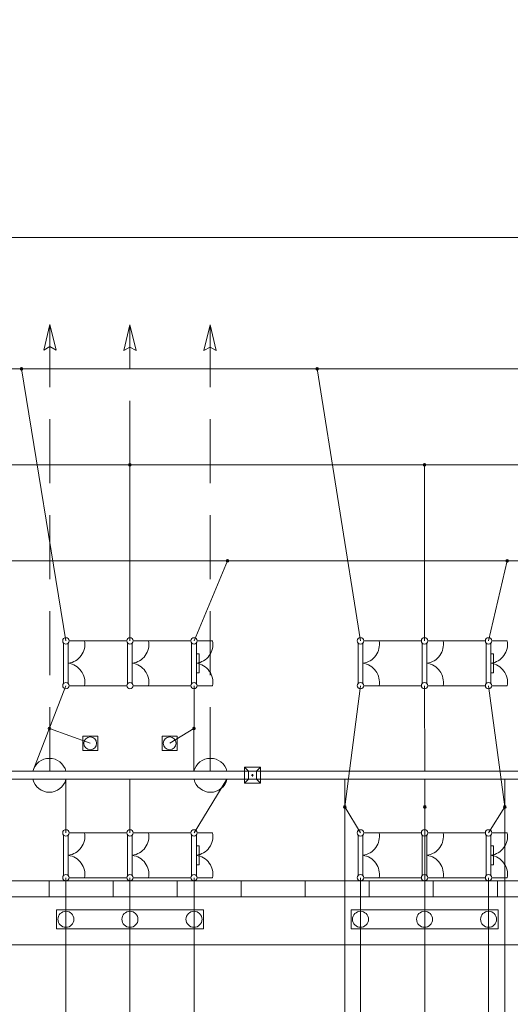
# Model space of a CAD drawing. Header units: millimetres. Extents: x 0 to 420, y 0 to 297.
# Tile 11 of 16: x 84 to 114, y 235 to 297. Entities that reach past the tile are written whole.
import ezdxf

# ---------------------------------------------------------------- set-up
doc = ezdxf.new("R2010")
doc.units = ezdxf.units.MM
for name, pattern in [('K5LT_BASIC', [0]), ('K5LT_DASHED', [6, 4, -2]), ('K5LT_THIN', [0]), ('K5LT_THIN_INCLUDED_TO_HATCHING', [0])]:
    doc.linetypes.add(name, pattern=pattern)
doc.layers.add('лотки', color=7, linetype='Continuous')
doc.layers.add('ошиновка 110', color=2, linetype='Continuous', true_color=0xffff00)

# ---------------------------------------------------------------- blocks, each defined once
blk = doc.blocks.new('U11')
at = {"color": 4, "linetype": 'K5LT_THIN', "lineweight": 9, "true_color": 0x00ffff}
for p, q in [((85.868, 240.18), (85.868, 241.38)), ((85.868, 241.38), (95.05, 241.38)), ((95.05, 241.38), (95.05, 240.18)), ((95.05, 240.18), (85.868, 240.18))]:
    blk.add_line(p, q, dxfattribs=at)
blk = doc.blocks.new('U12')
at = {"color": 4, "linetype": 'K5LT_THIN', "lineweight": 9, "true_color": 0x00ffff}
for p, q in [((104.268, 240.18), (104.268, 241.38)), ((104.268, 241.38), (113.45, 241.38)), ((113.45, 241.38), (113.45, 240.18)), ((113.45, 240.18), (104.268, 240.18))]:
    blk.add_line(p, q, dxfattribs=at)
blk = doc.blocks.new('U17')
at = {"color": 4, "linetype": 'K5LT_THIN', "lineweight": 9, "true_color": 0x00ffff}
for p, q in [((92.464, 251.337), (92.464, 252.232)), ((92.464, 252.232), (93.397, 252.232)), ((93.397, 252.232), (93.397, 251.337)), ((93.397, 251.337), (92.464, 251.337))]:
    blk.add_line(p, q, dxfattribs=at)
blk = doc.blocks.new('U18')
at = {"color": 4, "linetype": 'K5LT_THIN', "lineweight": 9, "true_color": 0x00ffff}
for p, q in [((87.5, 251.337), (87.5, 252.232)), ((87.5, 252.232), (88.433, 252.232)), ((88.433, 252.232), (88.433, 251.337)), ((88.433, 251.337), (87.5, 251.337))]:
    blk.add_line(p, q, dxfattribs=at)
blk = doc.blocks.new('U33')
at = {"layer": 'лотки', "color": 4, "linetype": 'K5LT_THIN', "lineweight": 9, "true_color": 0x00ffff}
for p, q in [((201.395, 243.181), (45.395, 243.181)), ((45.395, 242.181), (201.395, 242.181))]:
    blk.add_line(p, q, dxfattribs=at)
blk = doc.blocks.new('U36')
at = {"color": 7, "linetype": 'K5LT_THIN_INCLUDED_TO_HATCHING', "lineweight": 9, "true_color": 0xffffff}
blk.add_line((121.002, 283.387), (22.587, 283.387), dxfattribs=at)
blk = doc.blocks.new('U58')
at = {"color": 4, "linetype": 'K5LT_THIN', "lineweight": 9, "true_color": 0x00ffff}
for p, q in [((90.295, 258.052), (90.295, 255.51)), ((90.595, 255.516), (90.595, 258.045)), ((90.648, 258.181), (91.612, 258.181)), ((90.648, 255.381), (91.612, 255.381))]:
    blk.add_line(p, q, dxfattribs=at)
for centre, radius, start, end in [((90.448, 258.181), 0.2, 0, 180), ((90.448, 258.181), 0.2, 180, 0), ((90.431, 257.969), 1.2, 277.85501, 10.15125), ((90.431, 255.592), 1.2, 349.86716, 82.14499), ((90.448, 255.381), 0.2, 0, 180), ((90.448, 255.381), 0.2, 180, 0)]:
    blk.add_arc(centre, radius, start, end, dxfattribs=at)
blk = doc.blocks.new('U59')
at = {"color": 4, "linetype": 'K5LT_THIN', "lineweight": 9, "true_color": 0x00ffff}
for p, q in [((94.295, 258.052), (94.295, 255.51)), ((94.595, 255.516), (94.595, 258.045)), ((94.648, 258.181), (95.612, 258.181)), ((94.595, 257.38), (94.765, 257.38)), ((94.765, 257.38), (94.765, 256.18)), ((94.765, 256.18), (94.595, 256.18)), ((94.648, 255.381), (95.612, 255.381))]:
    blk.add_line(p, q, dxfattribs=at)
for centre, radius, start, end in [((94.448, 258.181), 0.2, 0, 180), ((94.448, 258.181), 0.2, 180, 0), ((94.431, 257.969), 1.2, 277.85501, 10.15125), ((94.431, 255.592), 1.2, 349.86716, 82.14499), ((94.448, 255.381), 0.2, 0, 180), ((94.448, 255.381), 0.2, 180, 0)]:
    blk.add_arc(centre, radius, start, end, dxfattribs=at)
blk = doc.blocks.new('U60')
at = {"color": 4, "linetype": 'K5LT_THIN', "lineweight": 9, "true_color": 0x00ffff}
for p, q in [((86.295, 258.052), (86.295, 255.51)), ((86.595, 255.516), (86.595, 258.045)), ((86.648, 258.181), (87.612, 258.181)), ((86.648, 255.381), (87.612, 255.381))]:
    blk.add_line(p, q, dxfattribs=at)
for centre, radius, start, end in [((86.448, 258.181), 0.2, 0, 180), ((86.448, 258.181), 0.2, 180, 0), ((86.431, 257.969), 1.2, 277.85501, 10.15125), ((86.431, 255.592), 1.2, 349.86716, 82.14499), ((86.448, 255.381), 0.2, 0, 180), ((86.448, 255.381), 0.2, 180, 0)]:
    blk.add_arc(centre, radius, start, end, dxfattribs=at)
blk = doc.blocks.new('U61')
at = {"color": 4, "linetype": 'K5LT_THIN', "lineweight": 9, "true_color": 0x00ffff}
for p, q in [((90.648, 246.181), (91.612, 246.181)), ((90.295, 246.052), (90.295, 243.509)), ((90.595, 243.516), (90.595, 246.045)), ((90.648, 243.381), (91.612, 243.381))]:
    blk.add_line(p, q, dxfattribs=at)
for centre, radius, start, end in [((90.448, 246.181), 0.2, 0, 180), ((90.448, 246.181), 0.2, 180, 0), ((90.431, 245.969), 1.2, 277.85501, 10.15125), ((90.431, 243.592), 1.2, 349.86716, 82.14499), ((90.448, 243.381), 0.2, 0, 180), ((90.448, 243.381), 0.2, 180, 0)]:
    blk.add_arc(centre, radius, start, end, dxfattribs=at)
blk = doc.blocks.new('U62')
at = {"color": 4, "linetype": 'K5LT_THIN', "lineweight": 9, "true_color": 0x00ffff}
for p, q in [((94.648, 246.181), (95.612, 246.181)), ((94.295, 246.052), (94.295, 243.509)), ((94.595, 243.516), (94.595, 246.045)), ((94.595, 245.38), (94.765, 245.38)), ((94.765, 245.38), (94.765, 244.18)), ((94.765, 244.18), (94.595, 244.18)), ((94.648, 243.381), (95.612, 243.381))]:
    blk.add_line(p, q, dxfattribs=at)
for centre, radius, start, end in [((94.448, 246.181), 0.2, 0, 180), ((94.448, 246.181), 0.2, 180, 0), ((94.431, 245.969), 1.2, 277.85501, 10.15125), ((94.431, 243.592), 1.2, 349.86716, 82.14499), ((94.448, 243.381), 0.2, 0, 180), ((94.448, 243.381), 0.2, 180, 0)]:
    blk.add_arc(centre, radius, start, end, dxfattribs=at)
blk = doc.blocks.new('U63')
at = {"color": 4, "linetype": 'K5LT_THIN', "lineweight": 9, "true_color": 0x00ffff}
for p, q in [((86.648, 246.181), (87.612, 246.181)), ((86.295, 246.052), (86.295, 243.509)), ((86.595, 243.516), (86.595, 246.045)), ((86.648, 243.381), (87.612, 243.381))]:
    blk.add_line(p, q, dxfattribs=at)
for centre, radius, start, end in [((86.448, 246.181), 0.2, 0, 180), ((86.448, 246.181), 0.2, 180, 0), ((86.431, 245.969), 1.2, 277.85501, 10.15125), ((86.431, 243.592), 1.2, 349.86716, 82.14499), ((86.448, 243.381), 0.2, 0, 180), ((86.448, 243.381), 0.2, 180, 0)]:
    blk.add_arc(centre, radius, start, end, dxfattribs=at)
blk = doc.blocks.new('U64')
at = {"color": 4, "linetype": 'K5LT_THIN', "lineweight": 9, "true_color": 0x00ffff}
for p, q in [((108.694, 258.052), (108.694, 255.51)), ((108.994, 255.516), (108.994, 258.045)), ((109.047, 258.181), (110.012, 258.181)), ((109.047, 255.381), (110.012, 255.381))]:
    blk.add_line(p, q, dxfattribs=at)
for centre, radius, start, end in [((108.847, 258.181), 0.2, 0, 180), ((108.847, 258.181), 0.2, 180, 0), ((108.83, 257.969), 1.2, 277.85501, 10.15125), ((108.83, 255.592), 1.2, 349.86716, 82.14499), ((108.847, 255.381), 0.2, 0, 180), ((108.847, 255.381), 0.2, 180, 0)]:
    blk.add_arc(centre, radius, start, end, dxfattribs=at)
blk = doc.blocks.new('U65')
at = {"color": 4, "linetype": 'K5LT_THIN', "lineweight": 9, "true_color": 0x00ffff}
for p, q in [((112.694, 258.052), (112.694, 255.51)), ((112.994, 255.516), (112.994, 258.045)), ((113.047, 258.181), (114.012, 258.181)), ((112.994, 257.38), (113.164, 257.38)), ((113.164, 257.38), (113.164, 256.18)), ((113.164, 256.18), (112.994, 256.18)), ((113.047, 255.381), (114.012, 255.381))]:
    blk.add_line(p, q, dxfattribs=at)
for centre, radius, start, end in [((112.847, 258.181), 0.2, 0, 180), ((112.847, 258.181), 0.2, 180, 0), ((112.83, 257.969), 1.2, 277.85501, 10.15125), ((112.83, 255.592), 1.2, 349.86716, 82.14499), ((112.847, 255.381), 0.2, 0, 180), ((112.847, 255.381), 0.2, 180, 0)]:
    blk.add_arc(centre, radius, start, end, dxfattribs=at)
blk = doc.blocks.new('U66')
at = {"color": 4, "linetype": 'K5LT_THIN', "lineweight": 9, "true_color": 0x00ffff}
for p, q in [((104.694, 258.052), (104.694, 255.51)), ((104.994, 255.516), (104.994, 258.045)), ((105.047, 258.181), (106.012, 258.181)), ((105.047, 255.381), (106.012, 255.381))]:
    blk.add_line(p, q, dxfattribs=at)
for centre, radius, start, end in [((104.847, 258.181), 0.2, 0, 180), ((104.847, 258.181), 0.2, 180, 0), ((104.83, 257.969), 1.2, 277.85501, 10.15125), ((104.83, 255.592), 1.2, 349.86716, 82.14499), ((104.847, 255.381), 0.2, 0, 180), ((104.847, 255.381), 0.2, 180, 0)]:
    blk.add_arc(centre, radius, start, end, dxfattribs=at)
blk = doc.blocks.new('U67')
at = {"color": 4, "linetype": 'K5LT_THIN', "lineweight": 9, "true_color": 0x00ffff}
for p, q in [((109.047, 246.181), (110.012, 246.181)), ((108.694, 246.052), (108.694, 243.509)), ((108.994, 243.516), (108.994, 246.045)), ((109.047, 243.381), (110.012, 243.381))]:
    blk.add_line(p, q, dxfattribs=at)
for centre, radius, start, end in [((108.847, 246.181), 0.2, 0, 180), ((108.847, 246.181), 0.2, 180, 0), ((108.83, 245.969), 1.2, 277.85501, 10.15125), ((108.83, 243.592), 1.2, 349.86716, 82.14499), ((108.847, 243.381), 0.2, 0, 180), ((108.847, 243.381), 0.2, 180, 0)]:
    blk.add_arc(centre, radius, start, end, dxfattribs=at)
blk = doc.blocks.new('U68')
at = {"color": 4, "linetype": 'K5LT_THIN', "lineweight": 9, "true_color": 0x00ffff}
for p, q in [((113.047, 246.181), (114.012, 246.181)), ((112.694, 246.052), (112.694, 243.509)), ((112.994, 243.516), (112.994, 246.045)), ((112.994, 245.38), (113.164, 245.38)), ((113.164, 245.38), (113.164, 244.18)), ((113.164, 244.18), (112.994, 244.18)), ((113.047, 243.381), (114.012, 243.381))]:
    blk.add_line(p, q, dxfattribs=at)
for centre, radius, start, end in [((112.847, 246.181), 0.2, 0, 180), ((112.847, 246.181), 0.2, 180, 0), ((112.83, 245.969), 1.2, 277.85501, 10.15125), ((112.83, 243.592), 1.2, 349.86716, 82.14499), ((112.847, 243.381), 0.2, 0, 180), ((112.847, 243.381), 0.2, 180, 0)]:
    blk.add_arc(centre, radius, start, end, dxfattribs=at)
blk = doc.blocks.new('U69')
at = {"color": 4, "linetype": 'K5LT_THIN', "lineweight": 9, "true_color": 0x00ffff}
for p, q in [((105.047, 246.181), (106.012, 246.181)), ((104.694, 246.052), (104.694, 243.509)), ((104.994, 243.516), (104.994, 246.045)), ((105.047, 243.381), (106.012, 243.381))]:
    blk.add_line(p, q, dxfattribs=at)
for centre, radius, start, end in [((104.847, 246.181), 0.2, 0, 180), ((104.847, 246.181), 0.2, 180, 0), ((104.83, 245.969), 1.2, 277.85501, 10.15125), ((104.83, 243.592), 1.2, 349.86716, 82.14499), ((104.847, 243.381), 0.2, 0, 180), ((104.847, 243.381), 0.2, 180, 0)]:
    blk.add_arc(centre, radius, start, end, dxfattribs=at)

msp = doc.modelspace()

# ---------------------------------------------------------------- linework, layer by layer
at = {"color": 4, "linetype": 'K5LT_THIN', "lineweight": 9, "true_color": 0x00ffff}
for p, q in [((87.611954, 258.180664), (90.247709, 258.180664)), ((91.611954, 258.180664), (94.247709, 258.180664)), ((106.011636, 258.180664), (108.647391, 258.180664)), ((110.011636, 258.180664), (112.647391, 258.180664)), ((87.612022, 255.380664), (90.247709, 255.380664)), ((91.612022, 255.380664), (94.247709, 255.380664)), ((106.011704, 255.380664), (108.647391, 255.380664)), ((110.011704, 255.380664), (112.647391, 255.380664)), ((97.847391, 250.030522), (79.847391, 250.030522)), ((97.847391, 250.030522), (97.597391, 250.280522)), ((98.597391, 250.280522), (97.597391, 250.280522)), ((97.597391, 250.280522), (97.597391, 250.030522)), ((97.847391, 250.030522), (97.597391, 250.280522)), ((97.847391, 250.030522), (97.597391, 250.280522)), ((98.597391, 250.280522), (97.597391, 250.280522)), ((97.597391, 250.280522), (97.597391, 249.780522)), ((98.597391, 250.280522), (97.597391, 250.280522)), ((97.597391, 250.280522), (97.597391, 250.030522)), ((98.347391, 250.030522), (97.847391, 250.030522)), ((97.847391, 250.030522), (97.847391, 249.530522)), ((115.847391, 250.030522), (97.847391, 250.030522)), ((98.347391, 250.030522), (97.847391, 250.030522)), ((97.847391, 250.030522), (97.847391, 249.530522)), ((98.347391, 250.030522), (97.847391, 250.030522)), ((97.847391, 250.030522), (97.847391, 249.530522)), ((98.097391, 249.850522), (98.097391, 249.710522)), ((98.097391, 249.850522), (98.097391, 249.710522)), ((98.097391, 249.850522), (98.097391, 249.710522)), ((98.347391, 250.030522), (98.597391, 250.280522)), ((98.347391, 250.030522), (98.597391, 250.280522)), ((98.347391, 250.030522), (98.597391, 250.280522)), ((98.347391, 249.530522), (98.347391, 250.030522)), ((98.347391, 249.530522), (98.347391, 250.030522)), ((98.347391, 249.530522), (98.347391, 250.030522)), ((98.597391, 249.280522), (98.597391, 250.280522)), ((98.597391, 250.030522), (98.597391, 250.280522)), ((98.597391, 249.280522), (98.597391, 250.280522)), ((79.847391, 249.530522), (97.847391, 249.530522)), ((97.597391, 249.780522), (97.597391, 249.280522)), ((97.847391, 249.530522), (97.597391, 249.280522)), ((97.597391, 249.530522), (97.597391, 249.280522)), ((97.847391, 249.530522), (97.597391, 249.280522)), ((97.847391, 249.530522), (97.597391, 249.280522)), ((97.597391, 249.530522), (97.597391, 249.280522)), ((97.597391, 249.280522), (98.597391, 249.280522)), ((97.597391, 249.280522), (98.597391, 249.280522)), ((97.597391, 249.280522), (98.597391, 249.280522)), ((97.847391, 249.530522), (98.347391, 249.530522)), ((97.847391, 249.530522), (115.847391, 249.530522)), ((97.847391, 249.530522), (98.347391, 249.530522)), ((97.847391, 249.530522), (98.347391, 249.530522)), ((98.167391, 249.780522), (98.027391, 249.780522)), ((98.167391, 249.780522), (98.027391, 249.780522)), ((98.167391, 249.780522), (98.027391, 249.780522)), ((98.347391, 249.530522), (98.597391, 249.280522)), ((98.347391, 249.530522), (98.597391, 249.280522)), ((98.347391, 249.530522), (98.597391, 249.280522)), ((98.597391, 249.280522), (98.597391, 249.530522)), ((87.611954, 246.180617), (90.247709, 246.180617)), ((91.611954, 246.180617), (94.247709, 246.180617)), ((106.011636, 246.180617), (108.647391, 246.180617)), ((110.011636, 246.180617), (112.647391, 246.180617)), ((87.612022, 243.380617), (90.247709, 243.380617)), ((91.612022, 243.380617), (94.247709, 243.380617)), ((106.011704, 243.380617), (108.647391, 243.380617)), ((110.011704, 243.380617), (112.647391, 243.380617)), ((227.838798, 239.180522), (23.008824, 239.180522))]:
    msp.add_line(p, q, dxfattribs=at)
at = {"color": 3, "linetype": 'K5LT_BASIC', "lineweight": 35, "true_color": 0x00ff00}
for centre in [(83.673204, 275.180522), (102.144313, 275.180522), (90.447709, 269.180522), (108.847391, 269.180522), (96.539767, 263.180522), (114.011636, 263.180522), (85.417612, 252.705593), (94.447197, 252.705593), (103.864361, 247.799927), (108.864361, 247.799927), (113.864361, 247.799927)]:
    msp.add_circle(centre, 0.062, dxfattribs=at)
at = {"color": 4, "linetype": 'K5LT_THIN', "lineweight": 9, "true_color": 0x00ffff}
for centre, radius in [((87.965586, 251.780522), 0.4), ((92.929831, 251.780522), 0.4), ((86.447709, 240.780474), 0.5), ((90.447709, 240.780474), 0.5), ((94.447709, 240.780474), 0.5), ((104.847391, 240.780474), 0.5), ((108.847391, 240.780474), 0.5), ((112.847391, 240.780474), 0.5)]:
    msp.add_circle(centre, radius, dxfattribs=at)
for centre, start, end in [((85.417612, 249.780522), 13.64167703, 166.35832297), ((95.476782, 249.780522), 13.64167703, 166.35832297), ((85.417612, 249.780522), 193.64167703, 346.35832297), ((95.476782, 249.780522), 193.87434192, 346.35832297)]:
    msp.add_arc(centre, 1.06, start, end, dxfattribs=at)
at = {"layer": 'лотки', "color": 4, "linetype": 'K5LT_THIN', "lineweight": 9, "true_color": 0x00ffff}
for p, q in [((85.395052, 242.180617), (85.395052, 243.180617)), ((85.395052, 242.180617), (85.395052, 243.180617)), ((89.395052, 242.180617), (89.395052, 243.180617)), ((93.395052, 242.180617), (93.395052, 243.180617)), ((93.395052, 242.180617), (93.395052, 243.180617)), ((97.395052, 242.180617), (97.395052, 243.180617)), ((101.395052, 242.180617), (101.395052, 243.180617)), ((101.395052, 242.180617), (101.395052, 243.180617)), ((105.395052, 242.180617), (105.395052, 243.180617)), ((109.395052, 242.180617), (109.395052, 243.180617)), ((109.395052, 242.180617), (109.395052, 243.180617)), ((113.395052, 242.180617), (113.395052, 243.180617))]:
    msp.add_line(p, q, dxfattribs=at)
at = {"layer": 'ошиновка 110', "color": 4, "linetype": 'K5LT_THIN', "lineweight": 9, "true_color": 0x00ffff}
for p, q in [((85.447709, 277.95653), (85.065444, 276.35246)), ((85.447709, 277.95653), (85.829974, 276.35246)), ((90.447709, 277.931062), (90.065444, 276.326991)), ((90.447709, 277.931062), (90.829974, 276.326991)), ((95.447709, 277.931062), (95.065444, 276.326991)), ((95.447709, 277.931062), (95.829974, 276.326991)), ((85.065444, 276.35246), (85.447709, 276.569056)), ((85.829974, 276.35246), (85.447709, 276.569056)), ((90.065444, 276.326991), (90.447709, 276.543588)), ((90.829974, 276.326991), (90.447709, 276.543588)), ((95.065444, 276.326991), (95.447709, 276.543588)), ((95.829974, 276.326991), (95.447709, 276.543588)), ((205.797391, 275.180522), (26.397391, 275.180522)), ((86.447709, 258.180664), (83.673204, 275.180522)), ((104.847391, 258.180664), (102.144313, 275.180522)), ((115.797391, 269.180522), (80.397391, 269.180522)), ((90.447709, 258.180664), (90.447709, 269.180522)), ((108.847391, 258.180664), (108.847391, 269.180522)), ((26.397391, 263.180522), (205.797391, 263.180522)), ((94.447709, 258.180664), (96.539767, 263.180522)), ((112.847391, 258.180664), (114.011636, 263.180522)), ((86.447709, 255.380664), (84.387515, 250.030522)), ((94.447709, 255.380664), (94.446685, 250.030522)), ((103.864361, 247.799927), (104.847391, 255.380664)), ((108.864361, 250.030522), (108.847391, 255.380664)), ((113.864361, 247.799927), (112.847391, 255.380664)), ((87.965586, 251.780522), (85.417612, 252.705593)), ((92.929831, 251.780522), (94.447197, 252.705593)), ((86.447709, 249.530522), (86.447709, 246.180617)), ((90.447709, 249.526341), (90.447709, 246.180617)), ((96.506879, 249.530522), (94.447709, 246.180617)), ((103.864361, 198.180522), (103.864361, 249.530522)), ((108.864361, 249.530522), (108.864361, 198.180522)), ((113.864361, 198.180522), (113.864361, 249.530522)), ((104.847391, 246.180617), (103.864361, 247.799927)), ((112.847391, 246.180617), (113.864361, 247.799927)), ((86.447709, 243.380617), (86.447709, 240.780474)), ((90.447709, 243.380617), (90.447709, 240.780474)), ((94.447709, 243.380617), (94.447709, 240.780474)), ((104.847391, 243.380617), (104.847391, 240.780474)), ((112.847391, 243.380617), (112.847391, 240.780474)), ((86.447709, 240.780474), (86.447709, 226.027694)), ((90.447709, 240.780474), (90.447709, 226.027936)), ((94.447709, 240.780474), (94.447709, 226.028163)), ((104.847391, 240.780474), (104.847391, 226.027964)), ((112.847391, 240.780474), (112.847391, 226.028418))]:
    msp.add_line(p, q, dxfattribs=at)
at = {"layer": 'ошиновка 110', "color": 4, "linetype": 'K5LT_DASHED', "lineweight": 9, "true_color": 0x00ffff}
for p, q in [((85.447709, 250.030522), (85.447709, 277.95653)), ((90.447709, 269.180522), (90.447709, 277.931062)), ((95.447709, 250.030522), (95.447709, 277.931062))]:
    msp.add_line(p, q, dxfattribs=at)

# ---------------------------------------------------------------- block references
for name in ['U36', 'U60', 'U58', 'U59', 'U66', 'U64', 'U65', 'U18', 'U17', 'U63', 'U61', 'U62', 'U69', 'U67', 'U68', 'U11', 'U12']:
    msp.add_blockref(name, (0, 0))
at = {"layer": 'лотки'}
msp.add_blockref('U33', (0, 0), dxfattribs=at)

doc.saveas('drawing.dxf')
